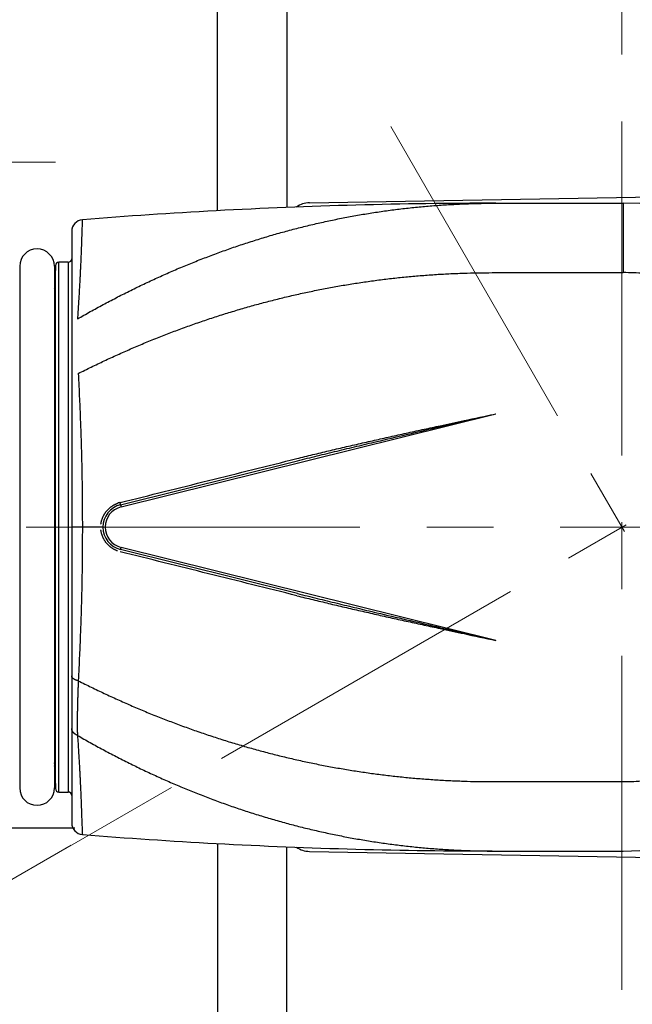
# Model space of a CAD drawing. Header units: millimetres. Extents: x 0 to 1071, y 0 to 742.
# Tile 17 of 128: x 468 to 495, y 204 to 247. Entities that reach past the tile are written whole.
import ezdxf

# ---------------------------------------------------------------- set-up
doc = ezdxf.new("R2010")
doc.units = ezdxf.units.MM
doc.header["$LTSCALE"] = 0.454724
doc.linetypes.add('CENTER', pattern=[50.8, 31.75, -6.35, 6.35, -6.35])
for name, color, linetype in [('NoLayerName_001', 7, 'Continuous'), ('NoLayerName_003', 7, 'Continuous'), ('NoLayerName_007', 7, 'Continuous')]:
    doc.layers.add(name, color=color, linetype=linetype)
doc.styles.get("Standard").update_dxf_attribs({"font": 'txt', "bigfont": 'extfont2'})
doc.dimstyles.get("Standard").update_dxf_attribs({"dimtxt": 2.5, "dimasz": 2.5, "dimexe": 1, "dimexo": 1, "dimtad": 1, "dimdec": 3, "dimzin": 0, "dimdsep": 46, "dimtxsty": 'Standard', "dimcen": 2.5, "dimadec": 3, "dimazin": 0, "dimtfac": 0.75, "dimtdec": 3, "dimtmove": 0, "dimatfit": 3, "dimfxl": 1, "dimarcsym": 0})

# ---------------------------------------------------------------- blocks, each defined once
blk = doc.blocks.new('DIM_0003')
at = {"color": 3, "linetype": 'Continuous', "lineweight": 13}
blk.add_lwpolyline([(35.49, 37.611), (7.945, 21.708), (5.78, 20.458)], dxfattribs=at)
blk.add_arc((59.306, 51.361), 59.306, 300, 210, dxfattribs=at)
blk = doc.blocks.new('_OPEN30')
at = {"color": 0, "linetype": 'ByBlock', "lineweight": -2}
for p, q in [((-1, 0.267949), (0, 0)), ((0, 0), (-1, -0.267949)), ((0, 0), (-1, 0))]:
    blk.add_line(p, q, dxfattribs=at)
blk = doc.blocks.new('*D124')
at = {"layer": 'Defpoints', "color": 0}
for p in [(447.054, 225.099), (447.154, 225.099), (476.781, 215.099), (476.868, 215.149), (423.22, 212.6)]:
    blk.add_point(p, dxfattribs=at)
at = {"layer": 'NoLayerName_001', "color": 0, "linetype": 'Continuous', "lineweight": 13}
for p, q in [((444.554, 225.099), (419.627, 225.099)), ((474.616, 213.849), (429.605, 187.861))]:
    blk.add_line(p, q, dxfattribs=at)
blk.add_arc((494.102, 225.099), 71.975, 182.98553, 207.01447, dxfattribs=at)
at = {"layer": 'NoLayerName_001', "color": 0, "lineweight": 13, "xscale": 3.75, "yscale": 3.75, "zscale": 3.75}
for p, rotation in [((422.127, 225.099), 91.49276286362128), ((431.77, 189.111), 298.5072371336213)]:
    blk.add_blockref('_OPEN30', p, dxfattribs=dict(at, rotation=rotation))
at = {"layer": 'NoLayerName_001', "color": 0, "lineweight": 13, "insert": (431.326, 208.278), "char_height": 8.75, "attachment_point": 5, "rotation": 285}
blk.add_mtext('\\W0.8000;30%%d', dxfattribs=at)

msp = doc.modelspace()

# ---------------------------------------------------------------- linework, layer by layer
at = {"layer": 'NoLayerName_001', "color": 7, "linetype": 'Continuous', "lineweight": 25}
for p, q in [((479.602, 287.1334), (479.602, 238.9167)), ((476.602, 238.7758), (476.602, 269.5988)), ((480.5847, 239.1157), (507.5847, 239.5812)), ((462.602, 212.0988), (470.4346, 212.0988)), ((476.602, 211.4218), (476.602, 180.5988)), ((479.602, 163.0642), (479.602, 211.2809)), ((480.5847, 211.0818), (507.5847, 210.6163))]:
    msp.add_line(p, q, dxfattribs=at)
at = {"layer": 'NoLayerName_001', "color": 4, "linetype": 'CENTER', "lineweight": 13}
for p, q in [((494.102, 205.0988), (494.102, 286.0441)), ((484.102, 242.4193), (525.7839, 170.224)), ((476.7815, 215.0988), (512.0669, 235.4708)), ((528.9717, 225.0988), (447.0543, 225.0988))]:
    msp.add_line(p, q, dxfattribs=at)
at = {"layer": 'NoLayerName_001', "color": 60, "linetype": 'Continuous', "lineweight": 25}
for p, q in [((488.652, 239.0988), (494.152, 239.0988)), ((494.152, 239.0988), (494.152, 236.0988)), ((470.302, 237.8876), (470.302, 212.31)), ((468.052, 236.3738), (468.052, 213.8238)), ((469.552, 236.3738), (469.552, 213.8238)), ((469.5981, 236.4027), (469.5749, 235.5163)), ((469.5981, 213.7948), (469.5981, 236.4027)), ((470.152, 236.5488), (469.7481, 236.5488)), ((469.7481, 213.6488), (469.7481, 236.5488)), ((470.152, 236.5488), (470.152, 213.6488)), ((488.652, 236.0988), (494.152, 236.0988)), ((469.5794, 235.4949), (469.5744, 235.4948)), ((469.5816, 214.8237), (469.5816, 235.3738)), ((472.4352, 225.9723), (488.652, 229.9957)), ((472.4112, 226.0693), (480.065, 227.9683)), ((472.4112, 226.0693), (472.4352, 225.9723)), ((471.652, 225.0988), (470.302, 225.0988)), ((472.4112, 224.1282), (472.4352, 224.2253)), ((480.065, 222.2292), (472.4112, 224.1282)), ((488.652, 220.2018), (472.4352, 224.2253)), ((469.5744, 214.7027), (469.5766, 214.7027)), ((469.5766, 214.7027), (469.5794, 214.7026)), ((488.652, 211.0988), (494.152, 211.0988))]:
    msp.add_line(p, q, dxfattribs=at)
for centre, radius, start, end in [((488.6526, 14.2833), 224.8156, 93.087091, 94.564328), ((488.6531, 14.2523), 224.8466, 90.00028, 93.086777), ((494.152, 225.0988), 14, 270, 90), ((470.802, 237.8876), 0.5, 94.56427, 179.99966), ((468.802, 236.3738), 0.75, 0, 180), ((470.152, 236.6988), 0.15, 270, 360), ((469.7481, 236.3988), 0.15, 90, 178.5), ((494.152, 225.0988), 11, 85.22472, 90), ((469.4244, 235.4988), 0.15, 328.69774, 358.5), ((472.652, 225.0988), 1, 103.93401, 256.06599), ((472.6617, 225.087), 1.1069, 104.53948, 110.2742), ((472.6594, 225.0953), 1.0983, 103.93692, 104.53324), ((472.652, 225.0988), 0.9, 103.93401, 256.06599), ((469.4244, 214.6988), 0.15, 1.5, 31.30226), ((494.152, 225.0988), 11, 270, 274.77528), ((468.802, 213.8238), 0.75, 180, 0), ((469.7481, 213.7988), 0.15, 181.5, 270), ((470.152, 213.4988), 0.15, 0, 90), ((470.802, 212.31), 0.5, 179.99995, 265.43564), ((488.6526, 435.9142), 224.8156, 265.435672, 266.912909)]:
    msp.add_arc(centre, radius, start, end, dxfattribs=at)
at = {"layer": 'NoLayerName_001', "color": 7, "linetype": 'Continuous', "lineweight": 25}
for centre, start, end in [((480.602, 238.1159), 90.98776, 125.16326), ((480.602, 212.0817), 234.83674, 269.01224)]:
    msp.add_arc(centre, 1, start, end, dxfattribs=at)
at = {"layer": 'NoLayerName_001', "color": 60, "linetype": 'Continuous', "lineweight": 25}
for points, knots in [([(470.5529, 234.1011), (470.7365, 234.2049), (471.1027, 234.4146), (471.6588, 234.7171), (472.2191, 235.012), (472.784, 235.298), (473.3535, 235.5751), (473.9273, 235.843), (474.5055, 236.1015), (475.0879, 236.3504), (475.6743, 236.5895), (476.2647, 236.8186), (476.8589, 237.0375), (477.4568, 237.2462), (478.0582, 237.4443), (478.663, 237.6318), (479.2711, 237.8086), (479.8822, 237.9743), (480.4963, 238.1289), (481.113, 238.2724), (481.7323, 238.4046), (482.354, 238.5256), (482.9777, 238.6351), (483.6035, 238.7331), (484.2309, 238.8195), (484.8599, 238.8943), (485.4902, 238.9575), (486.1215, 239.0091), (486.7536, 239.0494), (487.3862, 239.0777), (488.019, 239.096), (488.441, 239.097), (488.652, 239.0989)], [0, 0, 0, 0, 0.6328659, 1.2658887, 1.8990246, 2.5322366, 3.1654947, 3.7987762, 4.432066, 5.0653567, 5.6986424, 6.3319104, 6.9651522, 7.5983642, 8.2315487, 8.8647138, 9.4978736, 10.1310465, 10.7642384, 11.3974483, 12.0306772, 12.663928, 13.2972058, 13.9305185, 14.563876, 15.1972737, 15.8306811, 16.4640634, 17.0973826, 17.7305983, 18.363668, 18.9965471, 18.9965471, 18.9965471, 18.9965471]), ([(470.7622, 238.386), (470.7609, 238.36), (470.7582, 238.3081), (470.7548, 238.2302), (470.7494, 238.1003), (470.7352, 237.7105), (470.7198, 237.2687), (470.7023, 236.8271), (470.6925, 236.5932), (470.6833, 236.3854), (470.6748, 236.2036), (470.6673, 236.0478), (470.6594, 235.892), (470.6499, 235.7102), (470.6386, 235.5025), (470.6253, 235.2689), (470.6099, 235.0093), (470.586, 234.62), (470.566, 234.3087), (470.5529, 234.1011)], [0, 0, 0, 0, 0.0780048, 0.1560083, 0.2340118, 0.4680263, 1.3260722, 1.5600851, 1.7940981, 2.0281115, 2.1841205, 2.3401295, 2.4961384, 2.6521472, 2.8861607, 3.1201743, 3.3541877, 3.6662048, 4.290239, 4.290239, 4.290239, 4.290239]), ([(470.587, 231.741), (470.7738, 231.8332), (471.1465, 232.0196), (471.7112, 232.2878), (472.2793, 232.5489), (472.8512, 232.8015), (473.4268, 233.0459), (474.006, 233.2817), (474.5886, 233.5089), (475.1746, 233.7272), (475.7638, 233.9366), (476.3562, 234.1369), (476.9516, 234.3279), (477.5498, 234.5097), (478.1509, 234.6821), (478.7545, 234.8449), (479.3607, 234.998), (479.9693, 235.1414), (480.5801, 235.275), (481.193, 235.3987), (481.8078, 235.5125), (482.4245, 235.6164), (483.0427, 235.7102), (483.6624, 235.7939), (484.2835, 235.8675), (484.9056, 235.931), (485.5288, 235.9844), (486.1526, 236.0277), (486.7771, 236.061), (487.4019, 236.0839), (488.0269, 236.0981), (488.4436, 236.0978), (488.652, 236.0988)], [0, 0, 0, 0, 0.6249703, 1.2500689, 1.8752622, 2.5005207, 3.1258196, 3.7511387, 4.3764629, 5.001782, 5.627089, 6.2523774, 6.8776434, 7.5028865, 8.1281093, 8.753318, 9.378522, 10.0037334, 10.6289565, 11.2541929, 11.8794448, 12.5047152, 13.1300085, 13.7553302, 14.3806865, 15.0060718, 15.6314622, 16.2568311, 16.8821495, 17.5073869, 18.132511, 18.7574882, 18.7574882, 18.7574882, 18.7574882]), ([(469.5794, 235.4949), (469.5793, 235.493), (469.5791, 235.4892), (469.5786, 235.4834), (469.5779, 235.4777), (469.5769, 235.472), (469.5758, 235.4663), (469.5744, 235.4606), (469.5728, 235.455), (469.571, 235.4495), (469.569, 235.444), (469.5667, 235.4386), (469.5643, 235.4333), (469.5617, 235.4281), (469.5589, 235.4231), (469.556, 235.4181), (469.5538, 235.415), (469.5527, 235.4134)], [0, 0, 0, 0, 0.005731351, 0.011488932, 0.01726957, 0.023069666, 0.028885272, 0.034712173, 0.040545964, 0.046382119, 0.052216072, 0.05804328, 0.063859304, 0.069659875, 0.075440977, 0.081198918, 0.086930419, 0.086930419, 0.086930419, 0.086930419]), ([(469.5816, 235.3738), (469.5815, 235.3724), (469.5814, 235.3695), (469.5811, 235.3651), (469.5806, 235.3608), (469.58, 235.3564), (469.5792, 235.3521), (469.5783, 235.3478), (469.5773, 235.3435), (469.5762, 235.3393), (469.5749, 235.3351), (469.5735, 235.3309), (469.572, 235.3268), (469.5703, 235.3227), (469.5685, 235.3187), (469.5666, 235.3147), (469.5646, 235.3109), (469.5625, 235.3071), (469.5603, 235.3033), (469.5579, 235.2997), (469.5555, 235.2961), (469.5537, 235.2937), (469.5529, 235.2926)], [0, 0, 0, 0, 0.004352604, 0.008715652, 0.013088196, 0.017469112, 0.021857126, 0.026250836, 0.030648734, 0.035049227, 0.039450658, 0.04385133, 0.048249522, 0.052643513, 0.057031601, 0.061412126, 0.065783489, 0.070145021, 0.074498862, 0.078847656, 0.083193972, 0.087540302, 0.087540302, 0.087540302, 0.087540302]), ([(469.5816, 235.3738), (469.5816, 235.381), (469.5816, 235.3927), (469.5815, 235.408), (469.5815, 235.4196), (469.5814, 235.4331), (469.5813, 235.4448), (469.5812, 235.4537), (469.5811, 235.4573), (469.5811, 235.46), (469.5811, 235.4627), (469.5809, 235.4672), (469.5808, 235.4716), (469.5807, 235.4771), (469.5807, 235.4807), (469.5806, 235.4844), (469.5804, 235.4869), (469.5799, 235.4894), (469.58, 235.4921), (469.5795, 235.494), (469.5794, 235.4949)], [0, 0, 0, 0, 0.02155007, 0.03501811, 0.04578703, 0.05654791, 0.07541014, 0.08081674, 0.08351483, 0.08620534, 0.08888517, 0.09155139, 0.09955855, 0.10228555, 0.10787403, 0.11060188, 0.11315159, 0.11552498, 0.11830244, 0.12117196, 0.12117196, 0.12117196, 0.12117196]), ([(470.587, 231.741), (470.604, 231.3722), (470.6285, 230.8559), (470.6573, 230.192), (470.6752, 229.7493), (470.689, 229.3804), (470.6992, 229.0852), (470.7064, 228.8639), (470.7132, 228.6424), (470.7195, 228.421), (470.7254, 228.1996), (470.7308, 227.9782), (470.7357, 227.7567), (470.7402, 227.5352), (470.7443, 227.3138), (470.7479, 227.0923), (470.751, 226.8708), (470.7538, 226.6493), (470.7569, 226.354), (470.7598, 225.9848), (470.7619, 225.5418), (470.762, 225.2464), (470.7622, 225.0988)], [0, 0, 0, 0, 1.1075364, 1.5505513, 1.9935685, 2.4365865, 2.6580954, 2.879604, 3.1011126, 3.3226212, 3.5441301, 3.7656392, 3.9871486, 4.2086582, 4.4301678, 4.6516775, 4.8731871, 5.0946964, 5.3162054, 5.7592233, 6.2022407, 6.6452564, 6.6452564, 6.6452564, 6.6452564]), ([(480.0457, 228.0631), (480.1599, 228.0913), (480.3882, 228.148), (480.731, 228.2316), (481.074, 228.3145), (481.4171, 228.3964), (481.7605, 228.4776), (482.1041, 228.5581), (482.4478, 228.6379), (482.9062, 228.7434), (483.4797, 228.8739), (484.1682, 229.0282), (484.8573, 229.1807), (485.5466, 229.3316), (486.3513, 229.5059), (487.3862, 229.7279), (488.1918, 229.8981), (488.652, 229.9957)], [0, 0, 0, 0, 0.3528399, 0.705681, 1.0585236, 1.4113676, 1.7642124, 2.117057, 2.4699003, 2.8227422, 3.5284237, 4.2341042, 4.9397838, 5.645464, 6.351146, 7.4096723, 8.8210381, 8.8210381, 8.8210381, 8.8210381]), ([(480.065, 227.9683), (480.3506, 228.0386), (480.9215, 228.18), (481.779, 228.388), (482.6369, 228.5941), (483.6384, 228.8321), (484.7836, 229.1013), (486.3591, 229.4681), (487.6487, 229.7654), (488.5086, 229.9628), (488.652, 229.9957)], [0, 0, 0, 0, 0.8823147, 1.7646323, 2.6469542, 3.5292791, 4.8527637, 6.176239, 8.3820249, 8.8231823, 8.8231823, 8.8231823, 8.8231823]), ([(471.5667, 225.2226), (471.5684, 225.2359), (471.5716, 225.2625), (471.5786, 225.3022), (471.5868, 225.3416), (471.5966, 225.3808), (471.6078, 225.4196), (471.6204, 225.4579), (471.6344, 225.4958), (471.6498, 225.5331), (471.6666, 225.5698), (471.6847, 225.6058), (471.7042, 225.6412), (471.7249, 225.6758), (471.7469, 225.7096), (471.7701, 225.7426), (471.7945, 225.7747), (471.82, 225.8058), (471.8467, 225.836), (471.8745, 225.8653), (471.9034, 225.8935), (471.9332, 225.9206), (471.964, 225.9466), (471.9958, 225.9715), (472.0285, 225.9952), (472.062, 226.0176), (472.0963, 226.0389), (472.1314, 226.0589), (472.1672, 226.0776), (472.2036, 226.0949), (472.2405, 226.111), (472.2656, 226.1204), (472.2781, 226.1253)], [0, 0, 0, 0, 0.0402234, 0.0804967, 0.1208099, 0.1611526, 0.2015142, 0.241884, 0.282252, 0.3226091, 0.3629528, 0.4032858, 0.4436107, 0.4839292, 0.5242427, 0.5645525, 0.6048599, 0.6451666, 0.6854749, 0.7257866, 0.7661034, 0.8064267, 0.8467582, 0.8870997, 0.9274533, 0.9678166, 1.008181, 1.0485372, 1.0888751, 1.1291847, 1.1694556, 1.2096783, 1.2096783, 1.2096783, 1.2096783]), ([(472.4112, 226.0693), (472.4114, 226.07), (472.4121, 226.0713), (472.4118, 226.0735), (472.4118, 226.0756), (472.4117, 226.0775), (472.4115, 226.0795), (472.4112, 226.0816), (472.4109, 226.0837), (472.4106, 226.0858), (472.4103, 226.0879), (472.41, 226.09), (472.4096, 226.092), (472.4093, 226.0941), (472.4089, 226.0961), (472.4086, 226.0981), (472.4082, 226.1002), (472.4078, 226.1022), (472.4074, 226.1043), (472.407, 226.1063), (472.4066, 226.1084), (472.4062, 226.1104), (472.4058, 226.1125), (472.4054, 226.1145), (472.405, 226.1166), (472.4046, 226.1186), (472.4041, 226.1206), (472.4037, 226.1227), (472.4031, 226.1254), (472.4024, 226.1288), (472.4015, 226.1328), (472.4006, 226.1369), (472.3997, 226.141), (472.3987, 226.145), (472.3978, 226.1491), (472.3968, 226.1532), (472.3958, 226.1572), (472.3952, 226.1599), (472.3949, 226.1613)], [0, 0, 0, 0, 0.002076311, 0.004375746, 0.006352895, 0.008285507, 0.010315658, 0.01241733, 0.014553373, 0.016686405, 0.018795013, 0.020883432, 0.022958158, 0.025025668, 0.027092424, 0.029164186, 0.031241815, 0.033324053, 0.035409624, 0.037497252, 0.039585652, 0.041673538, 0.043759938, 0.045844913, 0.047928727, 0.050011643, 0.052093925, 0.054175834, 0.05625763, 0.060421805, 0.064587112, 0.068753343, 0.072920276, 0.077087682, 0.081255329, 0.085422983, 0.089590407, 0.093757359, 0.093757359, 0.093757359, 0.093757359]), ([(470.7622, 225.0988), (470.762, 224.9511), (470.7619, 224.6558), (470.7598, 224.2127), (470.7569, 223.8436), (470.7538, 223.5482), (470.751, 223.3268), (470.7479, 223.1053), (470.7443, 222.8838), (470.7402, 222.6623), (470.7357, 222.4408), (470.7308, 222.2194), (470.7254, 221.998), (470.7195, 221.7765), (470.7132, 221.5551), (470.7064, 221.3337), (470.6992, 221.1123), (470.689, 220.8171), (470.6752, 220.4482), (470.6573, 220.0056), (470.6285, 219.3417), (470.604, 218.8254), (470.587, 218.4566)], [0, 0, 0, 0, 0.4430157, 0.8860331, 1.329051, 1.5505601, 1.7720693, 1.9935789, 2.2150886, 2.4365982, 2.6581078, 2.8796172, 3.1011263, 3.3226352, 3.5441438, 3.7656524, 3.987161, 4.2086699, 4.6516879, 5.0947051, 5.53772, 6.6452564, 6.6452564, 6.6452564, 6.6452564]), ([(472.2781, 224.0722), (472.2657, 224.0771), (472.2405, 224.0865), (472.2036, 224.1027), (472.1672, 224.12), (472.1315, 224.1387), (472.0964, 224.1586), (472.0621, 224.1799), (472.0285, 224.2024), (471.9959, 224.226), (471.9641, 224.2509), (471.9332, 224.2769), (471.9034, 224.3041), (471.8746, 224.3322), (471.8468, 224.3615), (471.8201, 224.3917), (471.7945, 224.4229), (471.7701, 224.4549), (471.7469, 224.4879), (471.7249, 224.5217), (471.7042, 224.5563), (471.6848, 224.5917), (471.6666, 224.6277), (471.6498, 224.6644), (471.6344, 224.7017), (471.6204, 224.7396), (471.6078, 224.7779), (471.5966, 224.8167), (471.5869, 224.8559), (471.5786, 224.8953), (471.5716, 224.935), (471.5684, 224.9616), (471.5667, 224.9749)], [0, 0, 0, 0, 0.0402226, 0.0804935, 0.120803, 0.1611409, 0.201497, 0.2418613, 0.2822245, 0.3225781, 0.3629195, 0.4032509, 0.4435741, 0.4838909, 0.5242025, 0.5645107, 0.6048174, 0.6451247, 0.6854345, 0.7257479, 0.7660663, 0.8063911, 0.846724, 0.8870676, 0.9274246, 0.9677926, 1.0081623, 1.0485238, 1.0888664, 1.1291795, 1.1694528, 1.2096761, 1.2096761, 1.2096761, 1.2096761]), ([(480.065, 222.2292), (480.3506, 222.1589), (480.9215, 222.0176), (481.779, 221.8095), (482.6369, 221.6035), (483.6384, 221.3655), (484.7836, 221.0963), (486.3591, 220.7295), (487.6487, 220.4322), (488.5086, 220.2347), (488.652, 220.2018)], [0, 0, 0, 0, 0.8823147, 1.7646323, 2.6469542, 3.5292791, 4.8527637, 6.176239, 8.3820249, 8.8231823, 8.8231823, 8.8231823, 8.8231823]), ([(480.0457, 222.1344), (480.1599, 222.1062), (480.3882, 222.0495), (480.731, 221.9659), (481.074, 221.8831), (481.4171, 221.8011), (481.7605, 221.7199), (482.1041, 221.6395), (482.4478, 221.5597), (482.9062, 221.4541), (483.4797, 221.3237), (484.1682, 221.1693), (484.8573, 221.0168), (485.5466, 220.866), (486.3513, 220.6917), (487.3862, 220.4697), (488.1918, 220.2995), (488.652, 220.2018)], [0, 0, 0, 0, 0.3528399, 0.705681, 1.0585236, 1.4113676, 1.7642124, 2.117057, 2.4699003, 2.8227422, 3.5284237, 4.2341042, 4.9397838, 5.645464, 6.351146, 7.4096723, 8.8210381, 8.8210381, 8.8210381, 8.8210381]), ([(470.587, 218.4566), (470.5829, 218.4575), (470.5748, 218.4594), (470.5625, 218.4624), (470.5504, 218.4656), (470.5382, 218.4691), (470.5262, 218.4727), (470.5142, 218.4765), (470.5022, 218.4806), (470.4904, 218.4849), (470.4786, 218.4894), (470.467, 218.4942), (470.4554, 218.4993), (470.444, 218.5046), (470.4327, 218.5102), (470.4215, 218.5161), (470.4106, 218.5223), (470.3998, 218.5289), (470.3893, 218.5359), (470.379, 218.5432), (470.3689, 218.5509), (470.3592, 218.5591), (470.35, 218.5677), (470.3412, 218.5768), (470.333, 218.5865), (470.3256, 218.5968), (470.3189, 218.6077), (470.3131, 218.6191), (470.3084, 218.631), (470.3048, 218.6432), (470.3024, 218.6557), (470.3022, 218.6642), (470.302, 218.6684)], [0, 0, 0, 0, 0.0125877, 0.02518123, 0.03777868, 0.05037858, 0.06297985, 0.07558189, 0.08818457, 0.10078826, 0.11339383, 0.12600269, 0.13861457, 0.15122624, 0.1638357, 0.17644288, 0.18904973, 0.20166044, 0.21428154, 0.2269221, 0.23958628, 0.252255, 0.26491279, 0.27755691, 0.29019949, 0.30286959, 0.31561313, 0.32842695, 0.34123864, 0.35399215, 0.36666108, 0.37925748, 0.37925748, 0.37925748, 0.37925748]), ([(470.587, 218.4566), (470.5858, 218.4304), (470.5832, 218.378), (470.5797, 218.2994), (470.5765, 218.2207), (470.5734, 218.1421), (470.5706, 218.0634), (470.567, 217.9586), (470.5629, 217.8274), (470.5576, 217.6439), (470.5522, 217.4341), (470.5471, 217.2243), (470.5435, 217.0669), (470.5415, 216.962), (470.5402, 216.8833), (470.5392, 216.8046), (470.5386, 216.7259), (470.5383, 216.6472), (470.5386, 216.5685), (470.5393, 216.4898), (470.5406, 216.4111), (470.5426, 216.3324), (470.5452, 216.2537), (470.5485, 216.1751), (470.5515, 216.1227), (470.5529, 216.0965)], [0, 0, 0, 0, 0.0787011, 0.1574024, 0.2361042, 0.3148067, 0.3935098, 0.4722135, 0.6296206, 0.787025, 1.0231284, 1.259232, 1.4166352, 1.4953365, 1.5740379, 1.6527403, 1.7314452, 1.8101548, 1.8888708, 1.96759, 2.0463083, 2.1250233, 2.2037334, 2.2824386, 2.3611404, 2.3611404, 2.3611404, 2.3611404]), ([(470.587, 218.4566), (470.7738, 218.3643), (471.1465, 218.1779), (471.7112, 217.9098), (472.2793, 217.6487), (472.8512, 217.396), (473.4268, 217.1517), (474.006, 216.9158), (474.5886, 216.6887), (475.1746, 216.4703), (475.7638, 216.261), (476.3562, 216.0607), (476.9516, 215.8696), (477.5498, 215.6878), (478.1509, 215.5155), (478.7545, 215.3527), (479.3607, 215.1995), (479.9693, 215.0561), (480.5801, 214.9225), (481.193, 214.7988), (481.8078, 214.685), (482.4245, 214.5812), (483.0427, 214.4874), (483.6624, 214.4036), (484.2835, 214.33), (484.9056, 214.2665), (485.5288, 214.2132), (486.1526, 214.1699), (486.7771, 214.1366), (487.4019, 214.1137), (488.0269, 214.0995), (488.4436, 214.0998), (488.652, 214.0987)], [0, 0, 0, 0, 0.6249703, 1.2500689, 1.8752622, 2.5005207, 3.1258196, 3.7511387, 4.3764629, 5.001782, 5.627089, 6.2523774, 6.8776434, 7.5028865, 8.1281093, 8.753318, 9.378522, 10.0037334, 10.6289565, 11.2541929, 11.8794448, 12.5047152, 13.1300085, 13.7553302, 14.3806865, 15.0060718, 15.6314622, 16.2568311, 16.8821495, 17.5073869, 18.132511, 18.7574882, 18.7574882, 18.7574882, 18.7574882]), ([(470.5529, 216.0965), (470.5486, 216.0983), (470.5401, 216.1017), (470.5274, 216.1074), (470.5148, 216.1133), (470.5024, 216.1196), (470.4902, 216.1262), (470.4782, 216.1331), (470.4663, 216.1404), (470.4547, 216.148), (470.4433, 216.156), (470.4321, 216.1642), (470.4212, 216.1729), (470.4106, 216.1819), (470.4003, 216.1912), (470.3903, 216.2009), (470.3807, 216.211), (470.3715, 216.2214), (470.3628, 216.2322), (470.3544, 216.2434), (470.3466, 216.2549), (470.3393, 216.2667), (470.3325, 216.2789), (470.3263, 216.2914), (470.3208, 216.3042), (470.3159, 216.3172), (470.3117, 216.3305), (470.3082, 216.3441), (470.3054, 216.3578), (470.3035, 216.3716), (470.3022, 216.3854), (470.3021, 216.3947), (470.302, 216.3993)], [0, 0, 0, 0, 0.01386718, 0.02774505, 0.04163049, 0.05552109, 0.06941515, 0.08331177, 0.09721087, 0.11111326, 0.12502045, 0.13893082, 0.15284004, 0.16674532, 0.18064562, 0.19454189, 0.20843715, 0.22233663, 0.23624669, 0.25016495, 0.26408544, 0.27800496, 0.29192341, 0.30584406, 0.31977391, 0.33372258, 0.34768662, 0.3616527, 0.37560868, 0.38954442, 0.4034523, 0.41732791, 0.41732791, 0.41732791, 0.41732791]), ([(470.5529, 216.0965), (470.5676, 215.8629), (470.5893, 215.5256), (470.6146, 215.1104), (470.6298, 214.8508), (470.6414, 214.6431), (470.6513, 214.4614), (470.6594, 214.3056), (470.6673, 214.1497), (470.6748, 213.9939), (470.6833, 213.8121), (470.6925, 213.6043), (470.7023, 213.3705), (470.7126, 213.1107), (470.7281, 212.6949), (470.7408, 212.3311), (470.7516, 212.0453), (470.7548, 211.9674), (470.7582, 211.8895), (470.7609, 211.8375), (470.7622, 211.8116)], [0, 0, 0, 0, 0.7020385, 1.0140557, 1.2480693, 1.4820829, 1.6380918, 1.7941007, 1.9501096, 2.1061186, 2.2621276, 2.496141, 2.730154, 2.9641669, 3.2761844, 3.9782219, 4.0562274, 4.1342309, 4.2122345, 4.2902393, 4.2902393, 4.2902393, 4.2902393]), ([(470.5529, 216.0965), (470.7365, 215.9926), (471.1027, 215.7829), (471.6588, 215.4805), (472.2191, 215.1855), (472.784, 214.8996), (473.3535, 214.6225), (473.9273, 214.3546), (474.5055, 214.0961), (475.0879, 213.8472), (475.6743, 213.6081), (476.2647, 213.379), (476.8589, 213.16), (477.4568, 212.9514), (478.0582, 212.7532), (478.663, 212.5657), (479.2711, 212.389), (479.8822, 212.2233), (480.4963, 212.0686), (481.113, 211.9251), (481.7323, 211.7929), (482.354, 211.672), (482.9777, 211.5625), (483.6035, 211.4645), (484.2309, 211.378), (484.8599, 211.3033), (485.4902, 211.24), (486.1215, 211.1884), (486.7536, 211.1482), (487.3862, 211.1199), (488.019, 211.1016), (488.441, 211.1006), (488.652, 211.0987)], [0, 0, 0, 0, 0.6328659, 1.2658887, 1.8990246, 2.5322366, 3.1654947, 3.7987762, 4.432066, 5.0653567, 5.6986424, 6.3319104, 6.9651522, 7.5983642, 8.2315487, 8.8647138, 9.4978736, 10.1310465, 10.7642384, 11.3974483, 12.0306772, 12.663928, 13.2972058, 13.9305185, 14.563876, 15.1972737, 15.8306811, 16.4640634, 17.0973826, 17.7305983, 18.363668, 18.9965471, 18.9965471, 18.9965471, 18.9965471]), ([(469.5794, 214.7026), (469.5793, 214.7045), (469.5791, 214.7084), (469.5786, 214.7141), (469.5779, 214.7198), (469.5769, 214.7256), (469.5758, 214.7313), (469.5744, 214.7369), (469.5728, 214.7425), (469.571, 214.7481), (469.569, 214.7535), (469.5667, 214.7589), (469.5643, 214.7642), (469.5617, 214.7694), (469.5589, 214.7745), (469.556, 214.7794), (469.5538, 214.7826), (469.5527, 214.7842)], [0, 0, 0, 0, 0.005731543, 0.011489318, 0.017270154, 0.023070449, 0.028886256, 0.034713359, 0.040547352, 0.046383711, 0.052217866, 0.058045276, 0.0638615, 0.069662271, 0.075443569, 0.081201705, 0.086933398, 0.086933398, 0.086933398, 0.086933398]), ([(469.5816, 214.8237), (469.5815, 214.8252), (469.5814, 214.8281), (469.5811, 214.8324), (469.5806, 214.8368), (469.58, 214.8411), (469.5792, 214.8454), (469.5783, 214.8497), (469.5773, 214.854), (469.5762, 214.8583), (469.5749, 214.8625), (469.5735, 214.8666), (469.572, 214.8708), (469.5703, 214.8748), (469.5685, 214.8788), (469.5666, 214.8828), (469.5646, 214.8867), (469.5625, 214.8905), (469.5603, 214.8942), (469.5579, 214.8979), (469.5555, 214.9015), (469.5537, 214.9038), (469.5529, 214.905)], [0, 0, 0, 0, 0.004352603, 0.00871565, 0.013088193, 0.017469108, 0.021857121, 0.02625083, 0.030648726, 0.035049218, 0.039450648, 0.043851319, 0.04824951, 0.052643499, 0.057031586, 0.06141211, 0.065783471, 0.070145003, 0.074498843, 0.078847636, 0.08319395, 0.087540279, 0.087540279, 0.087540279, 0.087540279]), ([(469.5794, 214.7026), (469.5795, 214.7036), (469.58, 214.7054), (469.5799, 214.7081), (469.5804, 214.7106), (469.5806, 214.7132), (469.5807, 214.7168), (469.5807, 214.7205), (469.5808, 214.7241), (469.5809, 214.7277), (469.581, 214.7313), (469.5811, 214.7348), (469.5811, 214.7375), (469.5811, 214.7402), (469.5812, 214.7438), (469.5813, 214.7528), (469.5814, 214.7645), (469.5815, 214.7779), (469.5815, 214.7905), (469.5816, 214.8058), (469.5816, 214.8174), (469.5816, 214.8237)], [0, 0, 0, 0, 0.00286951, 0.00564697, 0.00802037, 0.01057008, 0.01329793, 0.0188864, 0.02161341, 0.02430019, 0.02962057, 0.03228679, 0.03496662, 0.03765713, 0.04035522, 0.04576182, 0.06462405, 0.07538493, 0.08615385, 0.10231592, 0.12117196, 0.12117196, 0.12117196, 0.12117196])]:
    msp.add_open_spline(points, degree=3, knots=knots, dxfattribs=at)
for points in [[(472.3949, 226.1613), (473.67, 226.4782), (476.2203, 227.1122), (478.7706, 227.7461), (480.0457, 228.0631)], [(480.0457, 222.1344), (478.7706, 222.4514), (476.2203, 223.0854), (473.67, 223.7193), (472.3949, 224.0363)]]:
    msp.add_open_spline(points, degree=3, dxfattribs=at)
at = {"layer": 'NoLayerName_003', "color": 4, "linetype": 'CENTER', "lineweight": 13}
msp.add_line((469.602, 240.874), (434.602, 240.874), dxfattribs=at)
at = {"layer": 'NoLayerName_007', "color": 60, "linetype": 'Continuous', "lineweight": 25}
for p, q in [((469.5749, 214.6813), (469.5981, 213.7948)), ((488.652, 214.0988), (494.152, 214.0988)), ((469.7481, 213.6488), (470.152, 213.6488)), ((488.652, 211.0987), (488.652, 211.1114)), ((488.652, 211.0988), (494.152, 211.0988))]:
    msp.add_line(p, q, dxfattribs=at)
msp.add_arc((488.6531, 435.9452), 224.8466, 266.913223, 269.99972, dxfattribs=at)

# ---------------------------------------------------------------- block references
at = {"layer": 'NoLayerName_001', "color": 3, "linetype": 'Continuous', "lineweight": 13}
msp.add_blockref('DIM_0003', (434.796, 173.7383), dxfattribs=at)

# ---------------------------------------------------------------- dimensions: what is measured, and where the dimension line sits
dim = msp.add_angular_dim_2l(base=(423.220334, 212.600431), line1=((476.781453, 215.098774), (476.868055, 215.148774)), line2=((447.054321, 225.098774), (447.154321, 225.098774)), text='\\W0.8000;<>', dimstyle='Standard', override={"dimtxt": 8.75, "dimasz": 3.75, "dimexe": 2.5, "dimexo": 2.5, "dimgap": 2.5, "dimblk": 'OPEN30', "dimclrd": 0, "dimclre": 0, "dimclrt": 0, "dimazin": 2, "dimtp": 0, "dimtm": 0, "dimlwd": 13, "dimlwe": 13}, dxfattribs=at)
dim.commit()
dim.dimension.update_dxf_attribs({"geometry": '*D124', "text_midpoint": (424.579363, 206.47025), "dimtype": 162})

doc.saveas('drawing.dxf')
